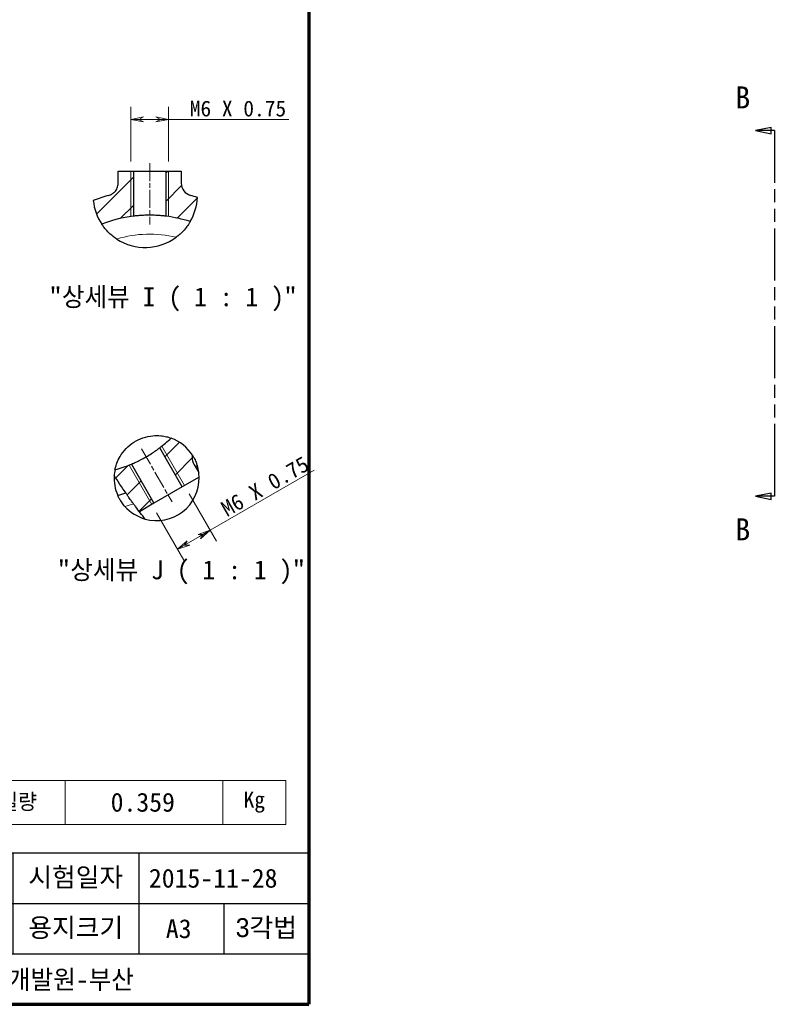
# Model space of a CAD drawing. Header units: millimetres. Extents: x 14 to 974, y 14 to 587.
# Tile 28 of 45: x 734 to 974, y 14 to 326. Entities that reach past the tile are written whole.
import ezdxf

# ---------------------------------------------------------------- set-up
doc = ezdxf.new("R2010")
doc.units = ezdxf.units.MM
for name, pattern in [('CENTER', [50.8, 31.75, -6.35, 6.35, -6.35]), ('CHAIN', [0.3543, 0.2362, -0.0295, 0.0591, -0.0295]), ('DOUBLE_DASH_CHAIN', [1.2403, 0.6614, -0.0827, 0.1654, -0.0827, 0.1654, -0.0827])]:
    doc.linetypes.add(name, pattern=pattern)
for name, color, linetype, lineweight in [('경계(ISO)', 7, 'Continuous', 70), ('스케치 형상(ISO)', 7, 'Continuous', 5), ('외형선(ISO)', 7, 'Continuous', 25), ('제목(ISO)', 7, 'Continuous', 30), ('좁은 외형선(ISO)', 7, 'Continuous', 18)]:
    doc.layers.add(name, color=color, linetype=linetype, lineweight=lineweight)
for name, color, linetype, lineweight, true_color in [('기호(ISO)', 1, 'Continuous', 20, 0xff0000), ('단면선(ISO)', 5, 'CHAIN', 30, 0x0000ff), ('절단선(ISO)', 5, 'Continuous', 30, 0x0000ff), ('중심선(ISO)', 1, 'CENTER', 5, 0xff0000), ('치수(ISO)', 1, 'Continuous', 5, 0xff0000), ('해치 (ISO)', 1, 'Continuous', 5, 0xff0000)]:
    doc.layers.add(name, color=color, linetype=linetype, lineweight=lineweight, true_color=true_color)
doc.styles.add('기호문자', font='txt')
doc.styles.add('레이블 문자 (ISO)', font='txt')
doc.styles.add('주 문자 (ISO)', font='txt')
doc.styles.add('치수문자', font='txt')
doc.styles.add('텍스트 스타일109', font='txt')
doc.styles.add('텍스트 스타일76', font='txt')
doc.dimstyles.new('한국ATC센터', dxfattribs={"dimscale": 2, "dimtxt": 2.5, "dimasz": 2, "dimexe": 2, "dimexo": 1.5, "dimgap": 0.4, "dimtad": 1, "dimrnd": 1e-08, "dimdsep": 46, "dimtxsty": '치수문자', "dimblk": 'Flared-1', "dimcen": 0.09, "dimdle": 4, "dimclrd": 256, "dimclre": 256, "dimclrt": 5, "dimazin": 2, "dimtfac": 0.5, "dimtmove": 0, "dimatfit": 3, "dimfxl": 1, "dimtolj": 1, "dimlwd": -1, "dimlwe": -1, "dimarcsym": 0})
pattern_1 = [(45, (0, 0), (-4.49013, 4.49013), [])]

# ---------------------------------------------------------------- blocks, each defined once
blk = doc.blocks.new('경계 한국ATC센터')
at = {"layer": '경계(ISO)'}
for p in [(413, 290), (7, 7)]:
    blk.add_line(p, (413, 7), dxfattribs=at)
blk = doc.blocks.new('제목 블록 한국ATC센터')
at = {"layer": '제목(ISO)'}
for p, q in [((123.9, 184.36), (263.9, 184.36)), ((123.9, 160.36), (123.9, 184.36)), ((158.9, 184.36), (158.9, 160.36)), ((178.9, 184.36), (178.9, 160.36)), ((216.9, 184.36), (216.9, 168.36)), ((236.9, 184.36), (236.9, 168.36)), ((263.9, 184.36), (263.9, 160.36)), ((158.9, 176.36), (263.9, 176.36)), ((250.4, 176.36), (250.4, 168.36)), ((158.9, 168.36), (263.9, 168.36)), ((263.9, 160.36), (123.9, 160.36))]:
    blk.add_line(p, q, dxfattribs=at)
at = {"layer": '제목(ISO)', "color": 5, "true_color": 0x0000ff, "char_height": 3, "attachment_point": 5, "style": '레이블 문자 (ISO)'}
for s, insert in [('\\f돋움|b0|i0;\\H3.0000;수험자명', (168.9, 180.36)), ('\\f돋움|b0|i0;\\H3.0000;시험일자', (226.9, 180.36)), ('\\f돋움|b0|i0;\\H3.0000;수험번호', (168.9, 172.36)), ('\\f돋움|b0|i0;\\H3.0000;용지크기', (226.9, 172.36)), ('\\f돋움|b0|i0;\\H3.0000;3각법', (257.15, 172.36)), ('\\f돋움|b0|i0;\\H3.0000;고사장명', (168.9, 164.36))]:
    blk.add_mtext(s, dxfattribs=dict(at, insert=insert))
at = {"layer": '제목(ISO)', "color": 5, "true_color": 0x0000ff, "style": '텍스트 스타일109'}
for tag, p in [('<수험자명>_001', (191.52, 178.82)), ('<시험일자>_001', (238.51, 178.86)), ('<수험번호>_001', (184.81, 170.86)), ('<용지크기>_001', (241.2, 170.86)), ('<고사장명>_001', (201.8, 162.8))]:
    blk.add_attdef(tag, p, '', height=3, dxfattribs=at)
blk = doc.blocks.new('질량입력')
at = {"layer": '스케치 형상(ISO)'}
for p, q in [((-25, 3.5), (25, 3.5)), ((-25, -3.5), (-25, 3.5)), ((-10, 3.5), (-10, -3.5)), ((15, 3.5), (15, -3.5)), ((25, 3.5), (25, -3.5)), ((25, -3.5), (-25, -3.5))]:
    blk.add_line(p, q, dxfattribs=at)
at = {"layer": '기호(ISO)', "color": 5, "true_color": 0x0000ff, "char_height": 2.5, "attachment_point": 5, "style": '기호문자'}
for s, insert in [('질량', (-17.5, 0)), ('Kg', (20, 0.03))]:
    blk.add_mtext(s, dxfattribs=dict(at, insert=insert))
at = {"layer": '기호(ISO)', "color": 5, "true_color": 0x0000ff, "style": '텍스트 스타일76'}
blk.add_attdef('질량입력_001', (-2.8, -1.47), '', height=3, dxfattribs=at)
blk = doc.blocks.new('2dTransSection1')
at = {"layer": '단면선(ISO)', "linetype": 'Continuous'}
for p, q in [((486.37, 146.08), (483.87, 145.58)), ((486.37, 145.58), (483.87, 145.58)), ((483.87, 145.58), (486.37, 145.08)), ((486.37, 145.08), (486.37, 146.08)), ((486.87, 145.58), (486.37, 145.58)), ((486.87, 145.58), (486.87, 141.87)), ((486.87, 91.28), (486.87, 87.58)), ((486.37, 88.08), (483.87, 87.58)), ((486.37, 87.58), (483.87, 87.58)), ((483.87, 87.58), (486.37, 87.08)), ((486.37, 87.08), (486.37, 88.08)), ((486.87, 87.58), (486.37, 87.58))]:
    blk.add_line(p, q, dxfattribs=at)
at = {"layer": '단면선(ISO)', "linetype": 'DOUBLE_DASH_CHAIN', "ltscale": 12.507054}
blk.add_line((486.87, 145.58), (486.87, 87.58), dxfattribs=at)
at = {"layer": '단면선(ISO)', "linetype": 'Continuous', "flags": 128}
for points in [[(486.37, 146.08), (483.87, 145.58), (486.37, 145.08), (486.37, 146.08)], [(486.37, 88.08), (483.87, 87.58), (486.37, 87.08), (486.37, 88.08)]]:
    blk.add_lwpolyline(points, dxfattribs=at)
at = {"layer": '단면선(ISO)'}
for points in [[(486.37, 146.08), (483.87, 145.58), (486.37, 145.08), (486.37, 146.08)], [(486.37, 88.08), (483.87, 87.58), (486.37, 87.08), (486.37, 88.08)]]:
    blk.add_solid(points, dxfattribs=at)
at = {"layer": '단면선(ISO)', "insert": (480.67, 149.08), "char_height": 3.5, "attachment_point": 7, "line_spacing_factor": 1.770833, "style": '레이블 문자 (ISO)'}
blk.add_mtext('B', dxfattribs=at)
at = {"layer": '단면선(ISO)', "insert": (480.67, 80.58), "char_height": 3.5, "attachment_point": 7, "style": '레이블 문자 (ISO)'}
blk.add_mtext('B', dxfattribs=at)
blk = doc.blocks.new('Flared-1')
at = {"color": 0}
for p, q in [((0, 0), (-1, 0.2)), ((-1, 0.2), (-0.65, 0)), ((-1, 0), (0, 0)), ((-0.65, 0), (-1, -0.2)), ((-1, -0.2), (0, 0))]:
    blk.add_line(p, q, dxfattribs=at)
at = {"color": 0, "flags": 128}
for points in [[(-0.65, 0), (0, 0), (-1, 0.2), (-0.65, 0)], [(-0.65, 0), (-1, 0.2), (-0.65, 0), (-0.65, 0)], [(-0.65, 0), (-1, -0.2), (0, 0), (-0.65, 0)]]:
    blk.add_lwpolyline(points, dxfattribs=at)
at = {"color": 0}
for points in [[(-0.65, 0), (0, 0), (-1, 0.2), (-0.65, 0)], [(-0.65, 0), (-1, 0.2), (-0.65, 0)], [(-0.65, 0), (-1, -0.2), (0, 0), (-0.65, 0)]]:
    blk.add_solid(points, dxfattribs=at)
blk = doc.blocks.new('*D77')
at = {"layer": 'Defpoints', "color": 0, "transparency": 16777216}
for p in [(786.52, 178.52), (776.13, 172.52), (794.71, 164.35)]:
    blk.add_point(p, dxfattribs=at)
at = {"layer": '치수(ISO)', "transparency": 16777216}
for p, q in [((794.71, 164.35), (827.73, 183.41)), ((788.02, 175.93), (796.71, 160.88)), ((777.63, 169.93), (786.31, 154.88)), ((787.78, 160.35), (791.24, 162.35))]:
    blk.add_line(p, q, dxfattribs=at)
at = {"layer": '치수(ISO)', "transparency": 16777216, "xscale": 4, "yscale": 4, "zscale": 4}
for p, rotation in [((794.71, 164.35), 29.99999999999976), ((784.31, 158.35), 209.9999999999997)]:
    blk.add_blockref('Flared-1', p, dxfattribs=dict(at, rotation=rotation))
at = {"layer": '치수(ISO)', "color": 5, "transparency": 16777216, "insert": (810.8, 180.5), "char_height": 5, "attachment_point": 2, "rotation": 30, "style": '치수문자'}
blk.add_mtext('\\A1;M6 X 0.75', dxfattribs=at)
blk = doc.blocks.new('*D78')
at = {"layer": 'Defpoints', "color": 0, "transparency": 16777216}
for p in [(781.47, 294.69), (769.47, 278.3), (781.47, 278.3)]:
    blk.add_point(p, dxfattribs=at)
at = {"layer": '치수(ISO)', "transparency": 16777216}
for p, q in [((769.47, 281.3), (769.47, 298.69)), ((781.47, 281.3), (781.47, 298.69)), ((773.47, 294.69), (777.47, 294.69)), ((781.47, 294.69), (819.6, 294.69))]:
    blk.add_line(p, q, dxfattribs=at)
at = {"layer": '치수(ISO)', "transparency": 16777216, "xscale": 4, "yscale": 4, "zscale": 4, "rotation": 180}
blk.add_blockref('Flared-1', (769.47, 294.69), dxfattribs=at)
at = {"layer": '치수(ISO)', "transparency": 16777216, "xscale": 4, "yscale": 4, "zscale": 4}
blk.add_blockref('Flared-1', (781.47, 294.69), dxfattribs=at)
at = {"layer": '치수(ISO)', "color": 5, "transparency": 16777216, "insert": (803.49, 300.64), "char_height": 5, "attachment_point": 2, "style": '치수문자'}
blk.add_mtext('\\A1;M6 X 0.75', dxfattribs=at)

msp = doc.modelspace()

# ---------------------------------------------------------------- hatches: boundary and pattern name
at = {"layer": '해치 (ISO)'}
h = msp.add_hatch(dxfattribs=at)
h.set_pattern_fill('ANSI31', color=256, scale=50.8, style=0)
h.set_pattern_definition(pattern_1)
edge = h.paths.add_edge_path()
edge.add_ellipse((774.0519, 270.6335), major_axis=(-13.7874, -9.1832), ratio=1, start_angle=332.045665, end_angle=360)
edge.add_ellipse((775.472, 222.3002), major_axis=(-5.188, 41.6783), ratio=1, start_angle=0, end_angle=14.132799, ccw=False)
edge.add_line((770.284, 263.9785), (770.284, 278.3002))
edge.add_line((770.284, 278.3002), (765.472, 278.3002))
edge.add_line((765.472, 278.3002), (765.472, 274.4538))
edge.add_spline(control_points=[(765.472, 274.4538), (765.472, 273.9329), (765.3703, 273.4171), (764.9748, 272.4533), (764.6848, 272.0147), (764.0705, 271.3923), (763.7898, 271.1746), (763.1785, 270.8188), (762.8506, 270.6822), (762.5091, 270.5906)], knot_values=[-0.26235327, -0.26235327, -0.26235327, -0.26235327, -0.18422437, -0.18422437, -0.10609548, -0.10609548, -0.05304774, -0.05304774, 0, 0, 0, 0], degree=3, periodic=0)
edge.add_ellipse((775.472, 222.3002), major_axis=(-17.9037, 46.6847), ratio=1, start_angle=354.044172, end_angle=360)
edge = h.paths.add_edge_path()
edge.add_ellipse((774.0519, 270.6335), major_axis=(16.5519, -0.678), ratio=1, start_angle=332.045665, end_angle=360)
edge.add_ellipse((775.472, 222.3002), major_axis=(12.963, 48.2904), ratio=1, start_angle=357.410232, end_angle=360)
edge.add_ellipse((789.472, 274.4538), major_axis=(-1.037, -3.8632), ratio=1, start_angle=285.026114, end_angle=360, ccw=False)
edge.add_line((785.472, 274.4538), (785.472, 278.3002))
edge.add_line((785.472, 278.3002), (780.66, 278.3002))
edge.add_line((780.66, 278.3002), (780.66, 263.9785))
edge.add_ellipse((775.472, 222.3002), major_axis=(12.8826, 39.9755), ratio=1, start_angle=0, end_angle=10.766739, ccw=False)
h = msp.add_hatch(dxfattribs=at)
h.set_pattern_fill('ANSI31', color=256, scale=50.8, style=0)
h.set_pattern_definition(pattern_1)
edge = h.paths.add_edge_path()
edge.add_ellipse((777.6723, 180.9114), major_axis=(-13.4646, 0.7906), ratio=1, start_angle=352.209156, end_angle=360)
edge.add_spline(control_points=[(764.2077, 181.702), (765.4133, 179.8449), (766.6472, 177.9964), (767.8955, 176.1928)], knot_values=[0.19193335, 0.19193335, 0.19193335, 0.19193335, 0.51387794, 0.51387794, 0.51387794, 0.51387794], degree=3, periodic=0)
edge.add_spline(control_points=[(767.8955, 176.1928), (767.8955, 176.1928), (767.9201, 176.1572), (768.0205, 176.0124), (768.0991, 175.8989), (768.3369, 175.5575), (768.5111, 175.308), (768.9583, 174.6723), (769.2391, 174.2759), (769.6791, 173.6612), (769.8197, 173.4656), (770.053, 173.1428), (770.1441, 173.0169), (770.2654, 172.8501), (770.2951, 172.8093), (770.3248, 172.7684)], knot_values=[0.32268281, 0.32268281, 0.32268281, 0.32268281, 0.37238506, 0.37238506, 0.42558388, 0.42558388, 0.49520984, 0.49520984, 0.57715712, 0.57715712, 0.61406409, 0.61406409, 0.63739539, 0.63739539, 0.64496194, 0.64496194, 0.64496194, 0.64496194], degree=3, periodic=0)
edge.add_spline(control_points=[(770.3248, 172.7684), (770.545, 172.4662), (770.7651, 172.1662), (771.3881, 171.3238), (771.7916, 170.7859), (772.196, 170.255)], knot_values=[1.47128434, 1.47128434, 1.47128434, 1.47128434, 1.50919094, 1.50919094, 1.57865526, 1.57865526, 1.57865526, 1.57865526], degree=3, periodic=0)
edge.add_line((772.196, 170.255), (776.8311, 172.931))
edge.add_line((776.8311, 172.931), (769.6703, 185.3339))
edge.add_ellipse((753.324, 224.0224), major_axis=(11.1151, -40.5025), ratio=1, start_angle=0, end_angle=7.558549, ccw=False)
edge = h.paths.add_edge_path()
edge.add_ellipse((777.6723, 180.9114), major_axis=(4.5987, 12.6796), ratio=1, start_angle=322.427149, end_angle=360)
edge.add_ellipse((753.324, 224.0224), major_axis=(25.3321, -33.5005), ratio=1, start_angle=0, end_angle=6.472478, ccw=False)
edge.add_line((778.6561, 190.5219), (785.817, 178.119))
edge.add_line((785.817, 178.119), (791.157, 181.2021))
edge.add_ellipse((777.6723, 180.9114), major_axis=(13.3696, 1.7817), ratio=1, start_angle=353.643943, end_angle=360)
edge.add_line((791.0419, 182.6931), (789.5039, 185.357))
edge.add_spline(control_points=[(789.5039, 185.357), (789.2435, 185.8081), (789.0737, 186.3057), (788.9439, 187.2667), (788.9593, 187.718), (789.0488, 188.1568)], knot_values=[-0.14546101, -0.14546101, -0.14546101, -0.14546101, -0.06733211, -0.06733211, 0, 0, 0, 0], degree=3, periodic=0)

# ---------------------------------------------------------------- linework, layer by layer
at = {"layer": '외형선(ISO)'}
for p, q in [((765.472, 278.3002), (770.284, 278.3002)), ((765.472, 274.4538), (765.472, 278.3002)), ((770.284, 278.3002), (770.284, 263.9785)), ((770.284, 278.3002), (780.66, 278.3002)), ((780.66, 278.3002), (785.472, 278.3002)), ((780.66, 263.9785), (780.66, 278.3002)), ((785.472, 278.3002), (785.472, 274.4538)), ((785.817, 178.119), (778.6561, 190.5219)), ((769.6703, 185.3339), (776.8311, 172.931)), ((789.5039, 185.357), (791.0419, 182.6931)), ((791.157, 181.2021), (785.817, 178.119)), ((785.817, 178.119), (776.8311, 172.931)), ((776.8311, 172.931), (772.1961, 170.255))]:
    msp.add_line(p, q, dxfattribs=at)
for centre, radius, start, end in [((789.472, 274.4538), 4, 180, 254.973886), ((775.472, 222.3002), 50, 105.026114, 110.981942), ((775.472, 222.3002), 50, 72.384118, 74.973886), ((775.472, 222.3002), 42, 97.095516, 111.228315), ((775.472, 222.3002), 42, 72.137746, 82.904484), ((753.324, 224.0224), 42, 307.095516, 313.567993), ((753.324, 224.0224), 42, 285.345935, 292.904484), ((753.324, 224.0224), 50, 283.887375, 286.943526)]:
    msp.add_arc(centre, radius, start, end, dxfattribs=at)
for points, knots in [([(762.5091, 270.5906), (762.8506, 270.6822), (763.1785, 270.8188), (763.7898, 271.1746), (764.0705, 271.3923), (764.6848, 272.0147), (764.9748, 272.4533), (765.3703, 273.4171), (765.472, 273.9329), (765.472, 274.4538)], [-0.262353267, -0.262353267, -0.262353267, -0.262353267, -0.209305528, -0.209305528, -0.156257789, -0.156257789, -0.078128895, -0.078128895, 0, 0, 0, 0]), ([(780.66, 263.9785), (780.66, 263.9785), (780.5296, 263.9954), (779.9999, 264.0562), (779.6008, 264.0993), (778.6803, 264.18), (778.0973, 264.2229), (776.8193, 264.2834), (776.1242, 264.3002), (774.8199, 264.3002), (774.1248, 264.2834), (772.8467, 264.2229), (772.2638, 264.18), (771.3433, 264.0993), (770.9442, 264.0562), (770.4145, 263.9954), (770.284, 263.9785), (770.284, 263.9785)], [0.782558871, 0.782558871, 0.782558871, 0.782558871, 0.88037912, 0.88037912, 0.978199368, 0.978199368, 1.076018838, 1.076018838, 1.173838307, 1.173838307, 1.271657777, 1.271657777, 1.369477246, 1.369477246, 1.467297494, 1.467297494, 1.565117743, 1.565117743, 1.565117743, 1.565117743]), ([(769.6703, 185.3339), (769.6703, 185.3339), (769.7917, 185.3845), (770.2808, 185.5967), (770.648, 185.759), (771.4855, 186.1493), (772.0118, 186.4036), (773.1489, 186.9902), (773.7593, 187.3233), (774.8888, 187.9754), (775.4824, 188.3375), (776.559, 189.0289), (777.0423, 189.3575), (777.7992, 189.8877), (778.1233, 190.1245), (778.5516, 190.4421), (778.6561, 190.5219), (778.6561, 190.5219)], [0.782558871, 0.782558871, 0.782558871, 0.782558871, 0.88037912, 0.88037912, 0.978199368, 0.978199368, 1.076018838, 1.076018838, 1.173838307, 1.173838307, 1.271657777, 1.271657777, 1.369477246, 1.369477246, 1.467297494, 1.467297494, 1.565117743, 1.565117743, 1.565117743, 1.565117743]), ([(789.0488, 188.1568), (788.9593, 187.718), (788.9439, 187.2667), (789.0737, 186.3057), (789.2435, 185.8081), (789.5039, 185.357)], [-0.145461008, -0.145461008, -0.145461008, -0.145461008, -0.078128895, -0.078128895, 0, 0, 0, 0]), ([(770.3248, 172.7684), (770.2951, 172.8093), (770.2654, 172.8501), (770.1441, 173.0169), (770.053, 173.1428), (769.8197, 173.4656), (769.6791, 173.6612), (769.2391, 174.2759), (768.9583, 174.6723), (768.5111, 175.308), (768.3369, 175.5575), (768.0991, 175.8989), (768.0205, 176.0124), (767.9201, 176.1572), (767.8955, 176.1928), (767.8955, 176.1928)], [0.322682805, 0.322682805, 0.322682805, 0.322682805, 0.330249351, 0.330249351, 0.353580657, 0.353580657, 0.390487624, 0.390487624, 0.472434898, 0.472434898, 0.542060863, 0.542060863, 0.595259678, 0.595259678, 0.644961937, 0.644961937, 0.644961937, 0.644961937]), ([(774.0094, 167.9305), (772.9941, 169.2001), (771.988, 170.5125), (770.7651, 172.1662), (770.545, 172.4662), (770.3248, 172.7684)], [1.367882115, 1.367882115, 1.367882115, 1.367882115, 1.540748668, 1.540748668, 1.578655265, 1.578655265, 1.578655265, 1.578655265])]:
    msp.add_open_spline(points, degree=3, knots=knots, dxfattribs=at)
msp.add_open_spline([(767.8955, 176.1928), (766.6472, 177.9964), (765.4133, 179.8449), (764.2077, 181.702)], degree=3, dxfattribs=at)
at = {"layer": '절단선(ISO)'}
for centre, radius, start, end in [((774.0519, 270.6335), 16.5658, 185.711605, 213.66594), ((774.0519, 270.6335), 16.5658, 329.70012, 357.654456), ((774.0519, 270.6335), 16.5658, 236.947675, 306.418386), ((777.6723, 180.9114), 13.4878, 32.492083, 70.064935), ((777.6723, 180.9114), 13.4878, 7.590732, 17.237818), ((777.6723, 180.9114), 13.4878, 176.639839, 203.728262), ((777.6723, 180.9114), 13.4878, 168.848994, 176.639839), ((777.6723, 180.9114), 13.4878, 254.242204, 1.234675), ((777.6723, 180.9114), 13.4878, 1.234675, 7.590732), ((777.6723, 180.9114), 13.4878, 221.676111, 254.242204)]:
    msp.add_arc(centre, radius, start, end, dxfattribs=at)
for points, knots in [([(765.0168, 256.7485), (764.8082, 256.8843), (764.6069, 257.0219), (763.7298, 257.6495), (763.1053, 258.1761), (762.0445, 259.1991), (761.6185, 259.6732), (760.9314, 260.506), (760.6807, 260.8498), (760.3457, 261.3249), (760.2645, 261.4503), (760.2645, 261.4503)], [-0.505219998, -0.505219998, -0.505219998, -0.505219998, -0.4695131, -0.4695131, -0.344167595, -0.344167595, -0.228994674, -0.228994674, -0.11457084, -0.11457084, 0, 0, 0, 0]), ([(788.3547, 262.2756), (788.3547, 262.2756), (788.3061, 262.1909), (788.1061, 261.8619), (787.9551, 261.619), (787.494, 260.9413), (787.1626, 260.487), (786.3104, 259.4704), (785.7746, 258.8948), (784.7434, 257.9702), (784.3379, 257.6359), (783.8866, 257.303)], [-1.956416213, -1.956416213, -1.956416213, -1.956416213, -1.84534014, -1.84534014, -1.73362476, -1.73362476, -1.597100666, -1.597100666, -1.453973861, -1.453973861, -1.374750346, -1.374750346, -1.374750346, -1.374750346]), ([(764.4392, 183.5199), (764.4392, 183.5199), (764.4513, 183.5841), (764.5051, 183.8374), (764.5467, 184.026), (764.7044, 184.6396), (764.8451, 185.1233), (765.2885, 186.2957), (765.6065, 187.0069), (766.5732, 188.639), (767.2108, 189.5005), (768.6891, 191.0202), (769.5069, 191.7072), (771.3659, 192.8809), (772.3207, 193.3365), (774.3795, 194.0395), (775.4359, 194.2511), (777.3813, 194.4288), (778.2296, 194.4091), (779.6594, 194.2692), (780.2618, 194.1586), (781.2547, 193.9243), (781.6318, 193.8078), (782.1424, 193.6397), (782.271, 193.591), (782.271, 193.591)], [-1.44529752, -1.44529752, -1.44529752, -1.44529752, -1.36005541, -1.36005541, -1.27416683, -1.27416683, -1.14352625, -1.14352625, -1.00045883, -1.00045883, -0.84347571, -0.84347571, -0.7079914, -0.7079914, -0.58242781, -0.58242781, -0.44764997, -0.44764997, -0.32263077, -0.32263077, -0.21146927, -0.21146927, -0.10524301, -0.10524301, 0, 0, 0, 0]), ([(789.0488, 188.1568), (789.1922, 187.9317), (789.3686, 187.6402), (789.7659, 186.8999), (789.9819, 186.4501), (790.3172, 185.6191), (790.4431, 185.2666), (790.5543, 184.9084)], [-0.532494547, -0.532494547, -0.532494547, -0.532494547, -0.463982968, -0.463982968, -0.38797573, -0.38797573, -0.335565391, -0.335565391, -0.335565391, -0.335565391]), ([(767.5981, 171.9431), (767.5377, 172.011), (767.4779, 172.0795), (767.0695, 172.5574), (766.7528, 172.9788), (766.2149, 173.779), (765.9979, 174.1469), (765.6528, 174.781), (765.5289, 175.0381), (765.3642, 175.3917), (765.3247, 175.484), (765.3247, 175.484)], [-0.325172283, -0.325172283, -0.325172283, -0.325172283, -0.311570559, -0.311570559, -0.231046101, -0.231046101, -0.15392385, -0.15392385, -0.077016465, -0.077016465, -0.000001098, -0.000001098, -0.000001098, -0.000001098])]:
    msp.add_open_spline(points, degree=3, knots=knots, dxfattribs=at)
at = {"layer": '좁은 외형선(ISO)'}
for p, q in [((769.472, 278.3002), (769.472, 263.8694)), ((781.472, 263.8694), (781.472, 278.3002)), ((786.5202, 178.525), (779.3048, 191.0224)), ((768.9125, 185.0224), (776.1279, 172.525))]:
    msp.add_line(p, q, dxfattribs=at)
for centre, radius, start, end in [((775.472, 222.3002), 36, 76.482804, 106.883256), ((753.324, 224.0224), 54, 312.839588, 313.586523), ((753.324, 224.0224), 54, 285.327406, 288.350558)]:
    msp.add_arc(centre, radius, start, end, dxfattribs=at)
at = {"layer": '중심선(ISO)', "linetype": 'CHAIN', "ltscale": 23.990969}
for p, q in [((775.472, 280.8002), (775.472, 261.3694)), ((772.8586, 190.1875), (782.574, 173.3599))]:
    msp.add_line(p, q, dxfattribs=at)

# ---------------------------------------------------------------- block references
at = {"xscale": 2, "yscale": 2, "zscale": 2}
msp.add_blockref('경계 한국ATC센터', (0, 0), dxfattribs=at)
for name, p, values in [('질량입력', (768.6816, 78.0412), {'질량입력_001': '0.359'}), ('제목 블록 한국ATC센터', (298.1938, -306.7222), {'<수험자명>_001': '박동한', '<수험번호>_001': '451110V1016', '<고사장명>_001': '유진이내개발원-부산', '<시험일자>_001': '2015-11-28', '<용지크기>_001': 'A3'})]:
    msp.add_blockref(name, p, dxfattribs=at).add_auto_attribs(values)
at = {"layer": '단면선(ISO)', "xscale": 2, "yscale": 2, "zscale": 2}
msp.add_blockref('2dTransSection1', (0, 0), dxfattribs=at)

# ---------------------------------------------------------------- texts
at = {"layer": '기호(ISO)', "color": 5, "true_color": 0x0000ff, "char_height": 6, "attachment_point": 7, "style": '주 문자 (ISO)'}
for s, insert in [('"상세뷰 I ( 1 : 1 )"', (743.5343, 233.8206)), ('"상세뷰 J ( 1 : 1 )"', (746.1862, 147.2165))]:
    msp.add_mtext(s, dxfattribs=dict(at, insert=insert))

# ---------------------------------------------------------------- dimensions: what is measured, and where the dimension line sits
at = {"layer": '치수(ISO)'}
for base, p1, p2, angle, picture, middle in [((781.472, 294.6942), (769.472, 278.3002), (781.472, 278.3002), 180, '*D78', (803.491, 294.6942)), ((794.7068, 164.3454), (776.1279, 172.525), (786.5202, 178.525), 210, '*D77', (813.7757, 175.3549))]:
    dim = msp.add_linear_dim(base=base, p1=p1, p2=p2, angle=angle, text='M<> X 0.75', dimstyle='한국ATC센터', override={"dimdec": 2, "dimlfac": 0.5, "dimtp": 0, "dimtm": 0, "dimtdec": 2, "dimtofl": 0, "dimatfit": 2}, dxfattribs=at)
    dim.commit()
    dim.dimension.update_dxf_attribs({"geometry": picture, "text_midpoint": middle, "dimtype": 160})

doc.saveas('drawing.dxf')
